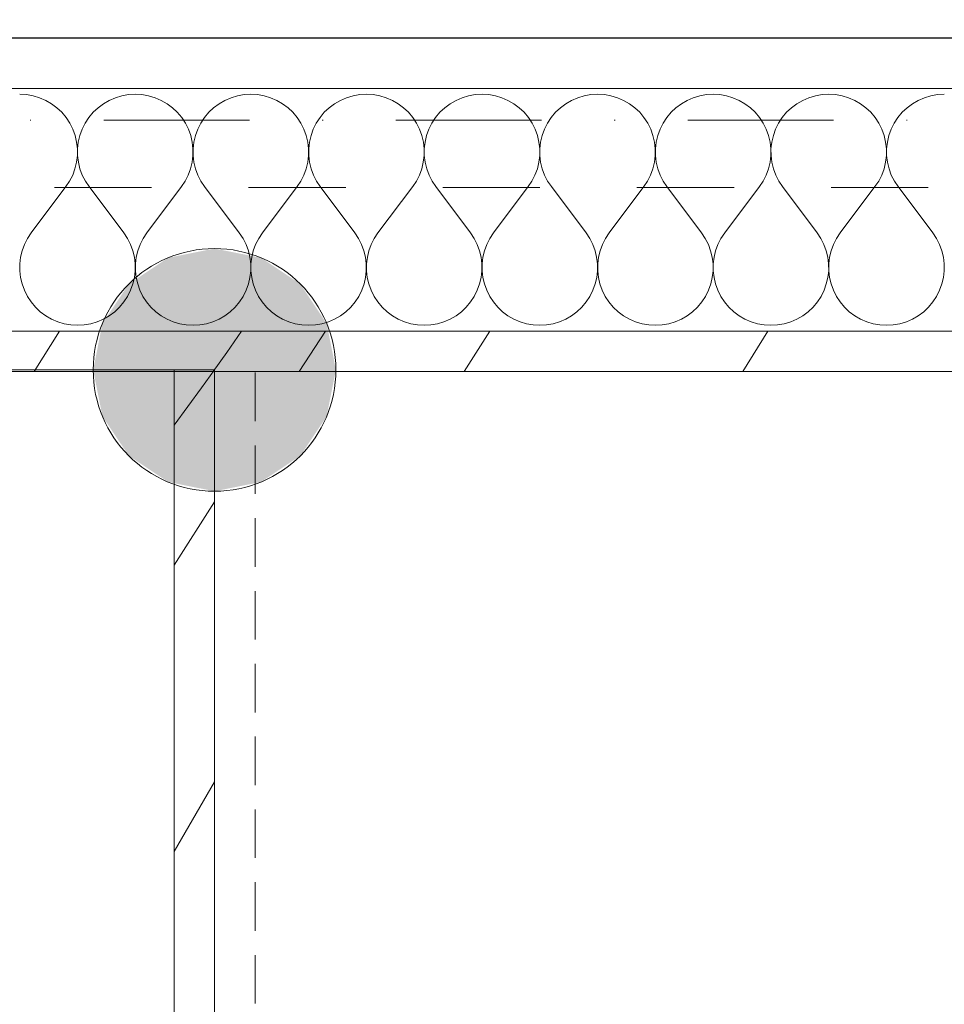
# Model space of a CAD drawing. Extents: x 180 to 4140, y 54 to 2910.
# Tile 8 of 12: x 2743 to 2858, y 2343 to 2465. Entities that reach past the tile are written whole.
import ezdxf
from ezdxf.xclip import XClip

# ---------------------------------------------------------------- set-up
doc = ezdxf.new("R2010")
doc.units = 0
doc.header["$MEASUREMENT"] = 0
doc.header["$XCLIPFRAME"] = 0
for name, pattern in [('Kropki i Kreski', [72, 36, -18, 0, -18]), ('Przerywana', [48, 24, -24]), ('Przerywana gęsta', [18, 12, -6])]:
    doc.linetypes.add(name, pattern=pattern)
for name, color, linetype in [('320-W Umeblowanie', 7, 'Continuous'), ('370-W Ściany projektowane', 7, 'Continuous'), ('460-K Stropy', 7, 'Continuous'), ('820-G Rysunki Obrazki', 7, 'Continuous'), ('850-G Znaczniki przekrój', 7, 'Continuous')]:
    doc.layers.add(name, color=color, linetype=linetype)

# ---------------------------------------------------------------- blocks, each defined once
blk = doc.blocks.new('*X2')
at = {"layer": '370-W Ściany projektowane', "color": 94, "linetype": 'Continuous', "lineweight": 0, "ltscale": 0.5}
for p, q in [((2744.25, 2455.4), (2743.42, 2455.44)), ((2745.07, 2455.25), (2744.25, 2455.4)), ((2745.86, 2455.01), (2745.07, 2455.25)), ((2756.05, 2455.25), (2755.26, 2455.01)), ((2756.87, 2455.4), (2756.05, 2455.25)), ((2757.7, 2455.44), (2756.87, 2455.4)), ((2758.53, 2455.4), (2757.7, 2455.44)), ((2759.35, 2455.25), (2758.53, 2455.4)), ((2760.15, 2455.01), (2759.35, 2455.25)), ((2770.34, 2455.25), (2769.54, 2455.01)), ((2771.16, 2455.4), (2770.34, 2455.25)), ((2771.99, 2455.44), (2771.16, 2455.4)), ((2772.82, 2455.4), (2771.99, 2455.44)), ((2773.64, 2455.25), (2772.82, 2455.4)), ((2774.43, 2455.01), (2773.64, 2455.25)), ((2784.62, 2455.25), (2783.83, 2455.01)), ((2785.44, 2455.4), (2784.62, 2455.25)), ((2786.27, 2455.44), (2785.44, 2455.4)), ((2787.1, 2455.4), (2786.27, 2455.44)), ((2787.92, 2455.25), (2787.1, 2455.4)), ((2788.72, 2455.01), (2787.92, 2455.25)), ((2798.91, 2455.25), (2798.11, 2455.01)), ((2799.73, 2455.4), (2798.91, 2455.25)), ((2800.56, 2455.44), (2799.73, 2455.4)), ((2801.39, 2455.4), (2800.56, 2455.44)), ((2802.21, 2455.25), (2801.39, 2455.4)), ((2803.01, 2455.01), (2802.21, 2455.25)), ((2813.19, 2455.25), (2812.4, 2455.01)), ((2814.01, 2455.4), (2813.19, 2455.25)), ((2814.84, 2455.44), (2814.01, 2455.4)), ((2815.68, 2455.4), (2814.84, 2455.44)), ((2816.49, 2455.25), (2815.68, 2455.4)), ((2817.29, 2455.01), (2816.49, 2455.25)), ((2827.48, 2455.25), (2826.68, 2455.01)), ((2828.3, 2455.4), (2827.48, 2455.25)), ((2829.13, 2455.44), (2828.3, 2455.4)), ((2829.96, 2455.4), (2829.13, 2455.44)), ((2830.78, 2455.25), (2829.96, 2455.4)), ((2831.58, 2455.01), (2830.78, 2455.25)), ((2841.77, 2455.25), (2840.97, 2455.01)), ((2842.59, 2455.4), (2841.77, 2455.25)), ((2843.42, 2455.44), (2842.59, 2455.4)), ((2844.25, 2455.4), (2843.42, 2455.44)), ((2845.07, 2455.25), (2844.25, 2455.4)), ((2845.86, 2455.01), (2845.07, 2455.25)), ((2856.05, 2455.25), (2855.26, 2455.01)), ((2856.87, 2455.4), (2856.05, 2455.25)), ((2857.7, 2455.44), (2856.87, 2455.4)), ((2746.63, 2454.68), (2745.86, 2455.01)), ((2747.35, 2454.26), (2746.63, 2454.68)), ((2748.01, 2453.77), (2747.35, 2454.26)), ((2753.77, 2454.26), (2753.1, 2453.77)), ((2754.49, 2454.68), (2753.77, 2454.26)), ((2755.26, 2455.01), (2754.49, 2454.68)), ((2760.91, 2454.68), (2760.15, 2455.01)), ((2761.63, 2454.26), (2760.91, 2454.68)), ((2762.3, 2453.77), (2761.63, 2454.26)), ((2768.06, 2454.26), (2767.39, 2453.77)), ((2768.78, 2454.68), (2768.06, 2454.26)), ((2769.54, 2455.01), (2768.78, 2454.68)), ((2775.2, 2454.68), (2774.43, 2455.01)), ((2775.92, 2454.26), (2775.2, 2454.68)), ((2776.59, 2453.77), (2775.92, 2454.26)), ((2782.34, 2454.26), (2781.68, 2453.77)), ((2783.06, 2454.68), (2782.34, 2454.26)), ((2783.83, 2455.01), (2783.06, 2454.68)), ((2789.48, 2454.68), (2788.72, 2455.01)), ((2790.2, 2454.26), (2789.48, 2454.68)), ((2790.87, 2453.77), (2790.2, 2454.26)), ((2796.63, 2454.26), (2795.96, 2453.77)), ((2797.35, 2454.68), (2796.63, 2454.26)), ((2798.11, 2455.01), (2797.35, 2454.68)), ((2803.77, 2454.68), (2803.01, 2455.01)), ((2804.49, 2454.26), (2803.77, 2454.68)), ((2805.16, 2453.77), (2804.49, 2454.26)), ((2810.91, 2454.26), (2810.25, 2453.77)), ((2811.63, 2454.68), (2810.91, 2454.26)), ((2812.4, 2455.01), (2811.63, 2454.68)), ((2818.06, 2454.68), (2817.29, 2455.01)), ((2818.78, 2454.26), (2818.06, 2454.68)), ((2819.44, 2453.77), (2818.78, 2454.26)), ((2825.2, 2454.26), (2824.53, 2453.77)), ((2825.92, 2454.68), (2825.2, 2454.26)), ((2826.68, 2455.01), (2825.92, 2454.68)), ((2832.34, 2454.68), (2831.58, 2455.01)), ((2833.06, 2454.26), (2832.34, 2454.68)), ((2833.73, 2453.77), (2833.06, 2454.26)), ((2839.49, 2454.26), (2838.82, 2453.77)), ((2840.21, 2454.68), (2839.49, 2454.26)), ((2840.97, 2455.01), (2840.21, 2454.68)), ((2846.63, 2454.68), (2845.86, 2455.01)), ((2847.35, 2454.26), (2846.63, 2454.68)), ((2848.01, 2453.77), (2847.35, 2454.26)), ((2853.77, 2454.26), (2853.1, 2453.77)), ((2854.49, 2454.68), (2853.77, 2454.26)), ((2855.26, 2455.01), (2854.49, 2454.68)), ((2748.62, 2453.2), (2748.01, 2453.77)), ((2749.15, 2452.56), (2748.62, 2453.2)), ((2752.5, 2453.2), (2751.97, 2452.56)), ((2753.1, 2453.77), (2752.5, 2453.2)), ((2762.9, 2453.2), (2762.3, 2453.77)), ((2763.44, 2452.56), (2762.9, 2453.2)), ((2766.79, 2453.2), (2766.25, 2452.56)), ((2767.39, 2453.77), (2766.79, 2453.2)), ((2777.19, 2453.2), (2776.59, 2453.77)), ((2777.72, 2452.56), (2777.19, 2453.2)), ((2781.07, 2453.2), (2780.54, 2452.56)), ((2781.68, 2453.77), (2781.07, 2453.2)), ((2791.48, 2453.2), (2790.87, 2453.77)), ((2792.01, 2452.56), (2791.48, 2453.2)), ((2795.36, 2453.2), (2794.82, 2452.56)), ((2795.96, 2453.77), (2795.36, 2453.2)), ((2805.76, 2453.2), (2805.16, 2453.77)), ((2806.29, 2452.56), (2805.76, 2453.2)), ((2809.64, 2453.2), (2809.11, 2452.56)), ((2810.25, 2453.77), (2809.64, 2453.2)), ((2820.05, 2453.2), (2819.44, 2453.77)), ((2820.58, 2452.56), (2820.05, 2453.2)), ((2823.93, 2453.2), (2823.39, 2452.56)), ((2824.53, 2453.77), (2823.93, 2453.2)), ((2834.33, 2453.2), (2833.73, 2453.77)), ((2834.87, 2452.56), (2834.33, 2453.2)), ((2838.21, 2453.2), (2837.68, 2452.56)), ((2838.82, 2453.77), (2838.21, 2453.2)), ((2848.62, 2453.2), (2848.01, 2453.77)), ((2849.15, 2452.56), (2848.62, 2453.2)), ((2852.5, 2453.2), (2851.97, 2452.56)), ((2853.1, 2453.77), (2852.5, 2453.2)), ((2749.61, 2451.86), (2749.15, 2452.56)), ((2749.98, 2451.12), (2749.61, 2451.86)), ((2751.51, 2451.86), (2751.14, 2451.12)), ((2751.97, 2452.56), (2751.51, 2451.86)), ((2763.89, 2451.86), (2763.44, 2452.56)), ((2764.27, 2451.12), (2763.89, 2451.86)), ((2765.8, 2451.86), (2765.42, 2451.12)), ((2766.25, 2452.56), (2765.8, 2451.86)), ((2778.18, 2451.86), (2777.72, 2452.56)), ((2778.55, 2451.12), (2778.18, 2451.86)), ((2780.08, 2451.86), (2779.71, 2451.12)), ((2780.54, 2452.56), (2780.08, 2451.86)), ((2792.47, 2451.86), (2792.01, 2452.56)), ((2792.84, 2451.12), (2792.47, 2451.86)), ((2794.37, 2451.86), (2794, 2451.12)), ((2794.82, 2452.56), (2794.37, 2451.86)), ((2806.75, 2451.86), (2806.29, 2452.56)), ((2807.12, 2451.12), (2806.75, 2451.86)), ((2808.65, 2451.86), (2808.28, 2451.12)), ((2809.11, 2452.56), (2808.65, 2451.86)), ((2821.04, 2451.86), (2820.58, 2452.56)), ((2821.41, 2451.12), (2821.04, 2451.86)), ((2822.94, 2451.86), (2822.57, 2451.12)), ((2823.39, 2452.56), (2822.94, 2451.86)), ((2835.32, 2451.86), (2834.87, 2452.56)), ((2835.69, 2451.12), (2835.32, 2451.86)), ((2837.22, 2451.86), (2836.85, 2451.12)), ((2837.68, 2452.56), (2837.22, 2451.86)), ((2849.61, 2451.86), (2849.15, 2452.56)), ((2849.98, 2451.12), (2849.61, 2451.86)), ((2851.51, 2451.86), (2851.14, 2451.12)), ((2851.97, 2452.56), (2851.51, 2451.86)), ((2750.26, 2450.34), (2749.98, 2451.12)), ((2750.45, 2449.53), (2750.26, 2450.34)), ((2750.85, 2450.34), (2750.66, 2449.53)), ((2751.14, 2451.12), (2750.85, 2450.34)), ((2764.55, 2450.34), (2764.27, 2451.12)), ((2764.74, 2449.53), (2764.55, 2450.34)), ((2765.14, 2450.34), (2764.95, 2449.53)), ((2765.42, 2451.12), (2765.14, 2450.34)), ((2778.83, 2450.34), (2778.55, 2451.12)), ((2779.02, 2449.53), (2778.83, 2450.34)), ((2779.43, 2450.34), (2779.24, 2449.53)), ((2779.71, 2451.12), (2779.43, 2450.34)), ((2793.12, 2450.34), (2792.84, 2451.12)), ((2793.31, 2449.53), (2793.12, 2450.34)), ((2793.71, 2450.34), (2793.52, 2449.53)), ((2794, 2451.12), (2793.71, 2450.34)), ((2807.41, 2450.34), (2807.12, 2451.12)), ((2807.6, 2449.53), (2807.41, 2450.34)), ((2808, 2450.34), (2807.81, 2449.53)), ((2808.28, 2451.12), (2808, 2450.34)), ((2821.69, 2450.34), (2821.41, 2451.12)), ((2821.88, 2449.53), (2821.69, 2450.34)), ((2822.28, 2450.34), (2822.09, 2449.53)), ((2822.57, 2451.12), (2822.28, 2450.34)), ((2835.98, 2450.34), (2835.69, 2451.12)), ((2836.17, 2449.53), (2835.98, 2450.34)), ((2836.57, 2450.34), (2836.38, 2449.53)), ((2836.85, 2451.12), (2836.57, 2450.34)), ((2850.26, 2450.34), (2849.98, 2451.12)), ((2850.45, 2449.53), (2850.26, 2450.34)), ((2850.85, 2450.34), (2850.66, 2449.53)), ((2851.14, 2451.12), (2850.85, 2450.34)), ((2750.55, 2448.7), (2750.45, 2449.53)), ((2750.66, 2449.53), (2750.57, 2448.7)), ((2764.83, 2448.7), (2764.74, 2449.53)), ((2764.95, 2449.53), (2764.86, 2448.7)), ((2779.12, 2448.7), (2779.02, 2449.53)), ((2779.24, 2449.53), (2779.14, 2448.7)), ((2793.41, 2448.7), (2793.31, 2449.53)), ((2793.52, 2449.53), (2793.43, 2448.7)), ((2807.69, 2448.7), (2807.6, 2449.53)), ((2807.81, 2449.53), (2807.71, 2448.7)), ((2821.98, 2448.7), (2821.88, 2449.53)), ((2822.09, 2449.53), (2822, 2448.7)), ((2836.26, 2448.7), (2836.17, 2449.53)), ((2836.38, 2449.53), (2836.28, 2448.7)), ((2850.55, 2448.7), (2850.45, 2449.53)), ((2850.66, 2449.53), (2850.57, 2448.7)), ((2750.45, 2447.04), (2750.55, 2447.87)), ((2750.55, 2447.87), (2750.55, 2448.7)), ((2750.57, 2448.7), (2750.57, 2447.87)), ((2750.57, 2447.87), (2750.67, 2447.04)), ((2764.73, 2447.04), (2764.83, 2447.87)), ((2764.83, 2447.87), (2764.83, 2448.7)), ((2764.86, 2448.7), (2764.86, 2447.87)), ((2764.86, 2447.87), (2764.96, 2447.04)), ((2779.02, 2447.04), (2779.12, 2447.87)), ((2779.12, 2447.87), (2779.12, 2448.7)), ((2779.14, 2448.7), (2779.14, 2447.87)), ((2779.14, 2447.87), (2779.24, 2447.04)), ((2793.3, 2447.04), (2793.4, 2447.87)), ((2793.4, 2447.87), (2793.41, 2448.7)), ((2793.43, 2448.7), (2793.43, 2447.87)), ((2793.43, 2447.87), (2793.53, 2447.04)), ((2807.59, 2447.04), (2807.69, 2447.87)), ((2807.69, 2447.87), (2807.69, 2448.7)), ((2807.71, 2448.7), (2807.72, 2447.87)), ((2807.72, 2447.87), (2807.81, 2447.04)), ((2821.88, 2447.04), (2821.97, 2447.87)), ((2821.97, 2447.87), (2821.98, 2448.7)), ((2822, 2448.7), (2822, 2447.87)), ((2822, 2447.87), (2822.1, 2447.04)), ((2836.16, 2447.04), (2836.26, 2447.87)), ((2836.26, 2447.87), (2836.26, 2448.7)), ((2836.28, 2448.7), (2836.29, 2447.87)), ((2836.29, 2447.87), (2836.39, 2447.04)), ((2850.45, 2447.04), (2850.55, 2447.87)), ((2850.55, 2447.87), (2850.55, 2448.7)), ((2850.57, 2448.7), (2850.57, 2447.87)), ((2850.57, 2447.87), (2850.67, 2447.04)), ((2750.25, 2446.23), (2750.45, 2447.04)), ((2750.67, 2447.04), (2750.87, 2446.23)), ((2764.54, 2446.23), (2764.73, 2447.04)), ((2764.96, 2447.04), (2765.15, 2446.23)), ((2778.82, 2446.23), (2779.02, 2447.04)), ((2779.24, 2447.04), (2779.44, 2446.23)), ((2793.11, 2446.23), (2793.3, 2447.04)), ((2793.53, 2447.04), (2793.72, 2446.23)), ((2807.4, 2446.23), (2807.59, 2447.04)), ((2807.81, 2447.04), (2808.01, 2446.23)), ((2821.68, 2446.23), (2821.88, 2447.04)), ((2822.1, 2447.04), (2822.29, 2446.23)), ((2835.97, 2446.23), (2836.16, 2447.04)), ((2836.39, 2447.04), (2836.58, 2446.23)), ((2850.25, 2446.23), (2850.45, 2447.04)), ((2850.67, 2447.04), (2850.87, 2446.23)), ((2749.59, 2444.71), (2749.97, 2445.45)), ((2749.97, 2445.45), (2750.25, 2446.23)), ((2750.87, 2446.23), (2751.15, 2445.45)), ((2751.15, 2445.45), (2751.53, 2444.71)), ((2763.88, 2444.71), (2764.25, 2445.45)), ((2764.25, 2445.45), (2764.54, 2446.23)), ((2765.15, 2446.23), (2765.44, 2445.45)), ((2765.44, 2445.45), (2765.81, 2444.71)), ((2778.16, 2444.71), (2778.54, 2445.45)), ((2778.54, 2445.45), (2778.82, 2446.23)), ((2779.44, 2446.23), (2779.72, 2445.45)), ((2779.72, 2445.45), (2780.1, 2444.71)), ((2792.45, 2444.71), (2792.82, 2445.45)), ((2792.82, 2445.45), (2793.11, 2446.23)), ((2793.72, 2446.23), (2794.01, 2445.45)), ((2794.01, 2445.45), (2794.39, 2444.71)), ((2806.73, 2444.71), (2807.11, 2445.45)), ((2807.11, 2445.45), (2807.4, 2446.23)), ((2808.01, 2446.23), (2808.3, 2445.45)), ((2808.3, 2445.45), (2808.67, 2444.71)), ((2821.02, 2444.71), (2821.39, 2445.45)), ((2821.39, 2445.45), (2821.68, 2446.23)), ((2822.29, 2446.23), (2822.58, 2445.45)), ((2822.58, 2445.45), (2822.96, 2444.71)), ((2835.3, 2444.71), (2835.68, 2445.45)), ((2835.68, 2445.45), (2835.97, 2446.23)), ((2836.58, 2446.23), (2836.87, 2445.45)), ((2836.87, 2445.45), (2837.24, 2444.71)), ((2849.59, 2444.71), (2849.97, 2445.45)), ((2849.97, 2445.45), (2850.25, 2446.23)), ((2850.87, 2446.23), (2851.15, 2445.45)), ((2851.15, 2445.45), (2851.53, 2444.71)), ((2749.13, 2444.02), (2749.59, 2444.71)), ((2751.53, 2444.71), (2751.99, 2444.02)), ((2763.42, 2444.02), (2763.88, 2444.71)), ((2765.81, 2444.71), (2766.27, 2444.02)), ((2777.7, 2444.02), (2778.16, 2444.71)), ((2780.1, 2444.71), (2780.56, 2444.02)), ((2791.99, 2444.02), (2792.45, 2444.71)), ((2794.39, 2444.71), (2794.84, 2444.02)), ((2806.27, 2444.02), (2806.73, 2444.71)), ((2808.67, 2444.71), (2809.13, 2444.02)), ((2820.56, 2444.02), (2821.02, 2444.71)), ((2822.96, 2444.71), (2823.42, 2444.02)), ((2834.84, 2444.02), (2835.3, 2444.71)), ((2837.24, 2444.71), (2837.7, 2444.02)), ((2849.13, 2444.02), (2849.59, 2444.71)), ((2851.53, 2444.71), (2851.99, 2444.02)), ((2744.84, 2438.3), (2749.13, 2444.02)), ((2756.27, 2438.3), (2751.99, 2444.02)), ((2759.13, 2438.3), (2763.42, 2444.02)), ((2770.56, 2438.3), (2766.27, 2444.02)), ((2773.42, 2438.3), (2777.7, 2444.02)), ((2784.84, 2438.3), (2780.56, 2444.02)), ((2787.7, 2438.3), (2791.99, 2444.02)), ((2799.13, 2438.3), (2794.84, 2444.02)), ((2801.99, 2438.3), (2806.27, 2444.02)), ((2813.42, 2438.3), (2809.13, 2444.02)), ((2816.27, 2438.3), (2820.56, 2444.02)), ((2827.7, 2438.3), (2823.42, 2444.02)), ((2830.56, 2438.3), (2834.84, 2444.02)), ((2841.99, 2438.3), (2837.7, 2444.02)), ((2844.84, 2438.3), (2849.13, 2444.02)), ((2856.27, 2438.3), (2851.99, 2444.02)), ((2744.84, 2438.3), (2744.39, 2437.61)), ((2756.73, 2437.61), (2756.27, 2438.3)), ((2759.13, 2438.3), (2758.67, 2437.61)), ((2771.02, 2437.61), (2770.56, 2438.3)), ((2773.42, 2438.3), (2772.96, 2437.61)), ((2785.3, 2437.61), (2784.84, 2438.3)), ((2787.7, 2438.3), (2787.24, 2437.61)), ((2799.59, 2437.61), (2799.13, 2438.3)), ((2801.99, 2438.3), (2801.53, 2437.61)), ((2813.88, 2437.61), (2813.42, 2438.3)), ((2816.27, 2438.3), (2815.81, 2437.61)), ((2828.16, 2437.61), (2827.7, 2438.3)), ((2830.56, 2438.3), (2830.1, 2437.61)), ((2842.45, 2437.61), (2841.99, 2438.3)), ((2844.84, 2438.3), (2844.39, 2437.61)), ((2856.73, 2437.61), (2856.27, 2438.3)), ((2744.01, 2436.87), (2743.72, 2436.08)), ((2744.39, 2437.61), (2744.01, 2436.87)), ((2757.11, 2436.87), (2756.73, 2437.61)), ((2757.4, 2436.08), (2757.11, 2436.87)), ((2758.3, 2436.87), (2758.01, 2436.08)), ((2758.67, 2437.61), (2758.3, 2436.87)), ((2771.39, 2436.87), (2771.02, 2437.61)), ((2771.68, 2436.08), (2771.39, 2436.87)), ((2772.58, 2436.87), (2772.29, 2436.08)), ((2772.96, 2437.61), (2772.58, 2436.87)), ((2785.68, 2436.87), (2785.3, 2437.61)), ((2785.97, 2436.08), (2785.68, 2436.87)), ((2786.87, 2436.87), (2786.58, 2436.08)), ((2787.24, 2437.61), (2786.87, 2436.87)), ((2799.97, 2436.87), (2799.59, 2437.61)), ((2800.25, 2436.08), (2799.97, 2436.87)), ((2801.15, 2436.87), (2800.87, 2436.08)), ((2801.53, 2437.61), (2801.15, 2436.87)), ((2814.25, 2436.87), (2813.88, 2437.61)), ((2814.54, 2436.08), (2814.25, 2436.87)), ((2815.44, 2436.87), (2815.15, 2436.08)), ((2815.81, 2437.61), (2815.44, 2436.87)), ((2828.54, 2436.87), (2828.16, 2437.61)), ((2828.82, 2436.08), (2828.54, 2436.87)), ((2829.72, 2436.87), (2829.44, 2436.08)), ((2830.1, 2437.61), (2829.72, 2436.87)), ((2842.82, 2436.87), (2842.45, 2437.61)), ((2843.11, 2436.08), (2842.82, 2436.87)), ((2844.01, 2436.87), (2843.72, 2436.08)), ((2844.39, 2437.61), (2844.01, 2436.87)), ((2857.11, 2436.87), (2856.73, 2437.61)), ((2857.4, 2436.08), (2857.11, 2436.87)), ((2743.72, 2436.08), (2743.53, 2435.28)), ((2757.59, 2435.28), (2757.4, 2436.08)), ((2758.01, 2436.08), (2757.81, 2435.28)), ((2771.88, 2435.28), (2771.68, 2436.08)), ((2772.29, 2436.08), (2772.1, 2435.28)), ((2786.16, 2435.28), (2785.97, 2436.08)), ((2786.58, 2436.08), (2786.39, 2435.28)), ((2800.45, 2435.28), (2800.25, 2436.08)), ((2800.87, 2436.08), (2800.67, 2435.28)), ((2814.73, 2435.28), (2814.54, 2436.08)), ((2815.15, 2436.08), (2814.96, 2435.28)), ((2829.02, 2435.28), (2828.82, 2436.08)), ((2829.44, 2436.08), (2829.24, 2435.28)), ((2843.3, 2435.28), (2843.11, 2436.08)), ((2843.72, 2436.08), (2843.53, 2435.28)), ((2857.59, 2435.28), (2857.4, 2436.08)), ((2743.53, 2435.28), (2743.43, 2434.45)), ((2743.43, 2434.45), (2743.43, 2433.62)), ((2757.69, 2434.45), (2757.59, 2435.28)), ((2757.69, 2433.62), (2757.69, 2434.45)), ((2757.72, 2434.45), (2757.71, 2433.62)), ((2757.81, 2435.28), (2757.72, 2434.45)), ((2771.97, 2434.45), (2771.88, 2435.28)), ((2771.98, 2433.62), (2771.97, 2434.45)), ((2772.1, 2435.28), (2772, 2434.45)), ((2772, 2434.45), (2772, 2433.62)), ((2786.26, 2434.45), (2786.16, 2435.28)), ((2786.26, 2433.62), (2786.26, 2434.45)), ((2786.29, 2434.45), (2786.28, 2433.62)), ((2786.39, 2435.28), (2786.29, 2434.45)), ((2800.55, 2434.45), (2800.45, 2435.28)), ((2800.55, 2433.62), (2800.55, 2434.45)), ((2800.67, 2435.28), (2800.57, 2434.45)), ((2800.57, 2434.45), (2800.57, 2433.62)), ((2814.83, 2434.45), (2814.73, 2435.28)), ((2814.83, 2433.62), (2814.83, 2434.45)), ((2814.96, 2435.28), (2814.86, 2434.45)), ((2814.86, 2434.45), (2814.86, 2433.62)), ((2829.12, 2434.45), (2829.02, 2435.28)), ((2829.12, 2433.62), (2829.12, 2434.45)), ((2829.24, 2435.28), (2829.14, 2434.45)), ((2829.14, 2434.45), (2829.14, 2433.62)), ((2843.4, 2434.45), (2843.3, 2435.28)), ((2843.41, 2433.62), (2843.4, 2434.45)), ((2843.53, 2435.28), (2843.43, 2434.45)), ((2843.43, 2434.45), (2843.43, 2433.62)), ((2857.69, 2434.45), (2857.59, 2435.28)), ((2857.69, 2433.62), (2857.69, 2434.45)), ((2743.43, 2433.62), (2743.52, 2432.79)), ((2757.6, 2432.79), (2757.69, 2433.62)), ((2757.71, 2433.62), (2757.81, 2432.79)), ((2771.88, 2432.79), (2771.98, 2433.62)), ((2772, 2433.62), (2772.09, 2432.79)), ((2786.17, 2432.79), (2786.26, 2433.62)), ((2786.28, 2433.62), (2786.38, 2432.79)), ((2800.45, 2432.79), (2800.55, 2433.62)), ((2800.57, 2433.62), (2800.66, 2432.79)), ((2814.74, 2432.79), (2814.83, 2433.62)), ((2814.86, 2433.62), (2814.95, 2432.79)), ((2829.02, 2432.79), (2829.12, 2433.62)), ((2829.14, 2433.62), (2829.24, 2432.79)), ((2843.31, 2432.79), (2843.41, 2433.62)), ((2843.43, 2433.62), (2843.52, 2432.79)), ((2857.6, 2432.79), (2857.69, 2433.62)), ((2743.52, 2432.79), (2743.71, 2431.98)), ((2743.71, 2431.98), (2744, 2431.2)), ((2757.12, 2431.2), (2757.41, 2431.98)), ((2757.41, 2431.98), (2757.6, 2432.79)), ((2757.81, 2432.79), (2758, 2431.98)), ((2758, 2431.98), (2758.28, 2431.2)), ((2771.41, 2431.2), (2771.69, 2431.98)), ((2771.69, 2431.98), (2771.88, 2432.79)), ((2772.09, 2432.79), (2772.28, 2431.98)), ((2772.28, 2431.98), (2772.57, 2431.2)), ((2785.69, 2431.2), (2785.98, 2431.98)), ((2785.98, 2431.98), (2786.17, 2432.79)), ((2786.38, 2432.79), (2786.57, 2431.98)), ((2786.57, 2431.98), (2786.85, 2431.2)), ((2799.98, 2431.2), (2800.26, 2431.98)), ((2800.26, 2431.98), (2800.45, 2432.79)), ((2800.66, 2432.79), (2800.85, 2431.98)), ((2800.85, 2431.98), (2801.14, 2431.2)), ((2814.27, 2431.2), (2814.55, 2431.98)), ((2814.55, 2431.98), (2814.74, 2432.79)), ((2814.95, 2432.79), (2815.14, 2431.98)), ((2815.14, 2431.98), (2815.42, 2431.2)), ((2828.55, 2431.2), (2828.83, 2431.98)), ((2828.83, 2431.98), (2829.02, 2432.79)), ((2829.24, 2432.79), (2829.43, 2431.98)), ((2829.43, 2431.98), (2829.71, 2431.2)), ((2842.84, 2431.2), (2843.12, 2431.98)), ((2843.12, 2431.98), (2843.31, 2432.79)), ((2843.52, 2432.79), (2843.71, 2431.98)), ((2843.71, 2431.98), (2844, 2431.2)), ((2857.12, 2431.2), (2857.41, 2431.98)), ((2857.41, 2431.98), (2857.6, 2432.79)), ((2744, 2431.2), (2744.37, 2430.45)), ((2756.75, 2430.45), (2757.12, 2431.2)), ((2758.28, 2431.2), (2758.65, 2430.45)), ((2771.04, 2430.45), (2771.41, 2431.2)), ((2772.57, 2431.2), (2772.94, 2430.45)), ((2785.32, 2430.45), (2785.69, 2431.2)), ((2786.85, 2431.2), (2787.22, 2430.45)), ((2799.61, 2430.45), (2799.98, 2431.2)), ((2801.14, 2431.2), (2801.51, 2430.45)), ((2813.89, 2430.45), (2814.27, 2431.2)), ((2815.42, 2431.2), (2815.8, 2430.45)), ((2828.18, 2430.45), (2828.55, 2431.2)), ((2829.71, 2431.2), (2830.08, 2430.45)), ((2842.47, 2430.45), (2842.84, 2431.2)), ((2844, 2431.2), (2844.37, 2430.45)), ((2856.75, 2430.45), (2857.12, 2431.2)), ((2744.37, 2430.45), (2744.82, 2429.76)), ((2744.82, 2429.76), (2745.36, 2429.12)), ((2755.76, 2429.12), (2756.29, 2429.76)), ((2756.29, 2429.76), (2756.75, 2430.45)), ((2758.65, 2430.45), (2759.11, 2429.76)), ((2759.11, 2429.76), (2759.64, 2429.12)), ((2770.05, 2429.12), (2770.58, 2429.76)), ((2770.58, 2429.76), (2771.04, 2430.45)), ((2772.94, 2430.45), (2773.39, 2429.76)), ((2773.39, 2429.76), (2773.93, 2429.12)), ((2784.33, 2429.12), (2784.87, 2429.76)), ((2784.87, 2429.76), (2785.32, 2430.45)), ((2787.22, 2430.45), (2787.68, 2429.76)), ((2787.68, 2429.76), (2788.21, 2429.12)), ((2798.62, 2429.12), (2799.15, 2429.76)), ((2799.15, 2429.76), (2799.61, 2430.45)), ((2801.51, 2430.45), (2801.97, 2429.76)), ((2801.97, 2429.76), (2802.5, 2429.12)), ((2812.9, 2429.12), (2813.44, 2429.76)), ((2813.44, 2429.76), (2813.89, 2430.45)), ((2815.8, 2430.45), (2816.25, 2429.76)), ((2816.25, 2429.76), (2816.79, 2429.12)), ((2827.19, 2429.12), (2827.72, 2429.76)), ((2827.72, 2429.76), (2828.18, 2430.45)), ((2830.08, 2430.45), (2830.54, 2429.76)), ((2830.54, 2429.76), (2831.07, 2429.12)), ((2841.48, 2429.12), (2842.01, 2429.76)), ((2842.01, 2429.76), (2842.47, 2430.45)), ((2844.37, 2430.45), (2844.82, 2429.76)), ((2844.82, 2429.76), (2845.36, 2429.12)), ((2855.76, 2429.12), (2856.29, 2429.76)), ((2856.29, 2429.76), (2856.75, 2430.45)), ((2745.36, 2429.12), (2745.96, 2428.55)), ((2745.96, 2428.55), (2746.63, 2428.05)), ((2754.49, 2428.05), (2755.16, 2428.55)), ((2755.16, 2428.55), (2755.76, 2429.12)), ((2759.64, 2429.12), (2760.25, 2428.55)), ((2760.25, 2428.55), (2760.91, 2428.05)), ((2768.78, 2428.05), (2769.44, 2428.55)), ((2769.44, 2428.55), (2770.05, 2429.12)), ((2773.93, 2429.12), (2774.53, 2428.55)), ((2774.53, 2428.55), (2775.2, 2428.05)), ((2783.06, 2428.05), (2783.73, 2428.55)), ((2783.73, 2428.55), (2784.33, 2429.12)), ((2788.21, 2429.12), (2788.82, 2428.55)), ((2788.82, 2428.55), (2789.49, 2428.05)), ((2797.35, 2428.05), (2798.01, 2428.55)), ((2798.01, 2428.55), (2798.62, 2429.12)), ((2802.5, 2429.12), (2803.1, 2428.55)), ((2803.1, 2428.55), (2803.77, 2428.05)), ((2811.63, 2428.05), (2812.3, 2428.55)), ((2812.3, 2428.55), (2812.9, 2429.12)), ((2816.79, 2429.12), (2817.39, 2428.55)), ((2817.39, 2428.55), (2818.06, 2428.05)), ((2825.92, 2428.05), (2826.59, 2428.55)), ((2826.59, 2428.55), (2827.19, 2429.12)), ((2831.07, 2429.12), (2831.68, 2428.55)), ((2831.68, 2428.55), (2832.34, 2428.05)), ((2840.2, 2428.05), (2840.87, 2428.55)), ((2840.87, 2428.55), (2841.48, 2429.12)), ((2845.36, 2429.12), (2845.96, 2428.55)), ((2845.96, 2428.55), (2846.63, 2428.05)), ((2854.49, 2428.05), (2855.16, 2428.55)), ((2855.16, 2428.55), (2855.76, 2429.12)), ((2746.63, 2428.05), (2747.35, 2427.63)), ((2747.35, 2427.63), (2748.11, 2427.3)), ((2748.11, 2427.3), (2748.91, 2427.07)), ((2752.21, 2427.07), (2753.01, 2427.3)), ((2753.01, 2427.3), (2753.77, 2427.63)), ((2753.77, 2427.63), (2754.49, 2428.05)), ((2760.91, 2428.05), (2761.63, 2427.63)), ((2761.63, 2427.63), (2762.4, 2427.3)), ((2762.4, 2427.3), (2763.19, 2427.07)), ((2766.49, 2427.07), (2767.29, 2427.3)), ((2767.29, 2427.3), (2768.06, 2427.63)), ((2768.06, 2427.63), (2768.78, 2428.05)), ((2775.2, 2428.05), (2775.92, 2427.63)), ((2775.92, 2427.63), (2776.68, 2427.3)), ((2776.68, 2427.3), (2777.48, 2427.07)), ((2780.78, 2427.07), (2781.58, 2427.3)), ((2781.58, 2427.3), (2782.34, 2427.63)), ((2782.34, 2427.63), (2783.06, 2428.05)), ((2789.49, 2428.05), (2790.21, 2427.63)), ((2790.21, 2427.63), (2790.97, 2427.3)), ((2790.97, 2427.3), (2791.77, 2427.07)), ((2795.07, 2427.07), (2795.86, 2427.3)), ((2795.86, 2427.3), (2796.63, 2427.63)), ((2796.63, 2427.63), (2797.35, 2428.05)), ((2803.77, 2428.05), (2804.49, 2427.63)), ((2804.49, 2427.63), (2805.26, 2427.3)), ((2805.26, 2427.3), (2806.05, 2427.07)), ((2809.35, 2427.07), (2810.15, 2427.3)), ((2810.15, 2427.3), (2810.91, 2427.63)), ((2810.91, 2427.63), (2811.63, 2428.05)), ((2818.06, 2428.05), (2818.78, 2427.63)), ((2818.78, 2427.63), (2819.54, 2427.3)), ((2819.54, 2427.3), (2820.34, 2427.07)), ((2823.64, 2427.07), (2824.43, 2427.3)), ((2824.43, 2427.3), (2825.2, 2427.63)), ((2825.2, 2427.63), (2825.92, 2428.05)), ((2832.34, 2428.05), (2833.06, 2427.63)), ((2833.06, 2427.63), (2833.83, 2427.3)), ((2833.83, 2427.3), (2834.62, 2427.07)), ((2837.92, 2427.07), (2838.72, 2427.3)), ((2838.72, 2427.3), (2839.48, 2427.63)), ((2839.48, 2427.63), (2840.2, 2428.05)), ((2846.63, 2428.05), (2847.35, 2427.63)), ((2847.35, 2427.63), (2848.11, 2427.3)), ((2848.11, 2427.3), (2848.91, 2427.07)), ((2852.21, 2427.07), (2853.01, 2427.3)), ((2853.01, 2427.3), (2853.77, 2427.63)), ((2853.77, 2427.63), (2854.49, 2428.05)), ((2748.91, 2427.07), (2749.73, 2426.92)), ((2749.73, 2426.92), (2750.56, 2426.87)), ((2750.56, 2426.87), (2751.39, 2426.92)), ((2751.39, 2426.92), (2752.21, 2427.07)), ((2763.19, 2427.07), (2764.01, 2426.92)), ((2764.01, 2426.92), (2764.84, 2426.87)), ((2764.84, 2426.87), (2765.68, 2426.92)), ((2765.68, 2426.92), (2766.49, 2427.07)), ((2777.48, 2427.07), (2778.3, 2426.92)), ((2778.3, 2426.92), (2779.13, 2426.87)), ((2779.13, 2426.87), (2779.96, 2426.92)), ((2779.96, 2426.92), (2780.78, 2427.07)), ((2791.77, 2427.07), (2792.59, 2426.92)), ((2792.59, 2426.92), (2793.42, 2426.87)), ((2793.42, 2426.87), (2794.25, 2426.92)), ((2794.25, 2426.92), (2795.07, 2427.07)), ((2806.05, 2427.07), (2806.87, 2426.92)), ((2806.87, 2426.92), (2807.7, 2426.87)), ((2807.7, 2426.87), (2808.53, 2426.92)), ((2808.53, 2426.92), (2809.35, 2427.07)), ((2820.34, 2427.07), (2821.16, 2426.92)), ((2821.16, 2426.92), (2821.99, 2426.87)), ((2821.99, 2426.87), (2822.82, 2426.92)), ((2822.82, 2426.92), (2823.64, 2427.07)), ((2834.62, 2427.07), (2835.44, 2426.92)), ((2835.44, 2426.92), (2836.27, 2426.87)), ((2836.27, 2426.87), (2837.1, 2426.92)), ((2837.1, 2426.92), (2837.92, 2427.07)), ((2848.91, 2427.07), (2849.73, 2426.92)), ((2849.73, 2426.92), (2850.56, 2426.87)), ((2850.56, 2426.87), (2851.39, 2426.92)), ((2851.39, 2426.92), (2852.21, 2427.07))]:
    blk.add_line(p, q, dxfattribs=at)
blk = doc.blocks.new('*X3')
at = {"layer": '320-W Umeblowanie', "color": 94, "linetype": 'Continuous', "lineweight": 0, "ltscale": 0.5}
for p, q in [((2748.35, 2426.16), (2745.19, 2421.16)), ((2769.02, 2423.51), (2770.82, 2426.16)), ((2777.97, 2421.16), (2781.23, 2426.16)), ((2798.36, 2421.16), (2801.52, 2426.16)), ((2832.81, 2421.16), (2835.87, 2426.16)), ((2767.33, 2421.16), (2769.02, 2423.51))]:
    blk.add_line(p, q, dxfattribs=at)
blk = doc.blocks.new('*X9')
at = {"layer": '320-W Umeblowanie', "color": 94, "linetype": 'Continuous', "lineweight": 0, "ltscale": 0.5}
for p, q in [((2765.89, 2419.14), (2767.5, 2421.36)), ((2762.5, 2414.52), (2765.89, 2419.14)), ((2762.5, 2397.23), (2767.5, 2405.04)), ((2762.5, 2361.83), (2767.51, 2370.42))]:
    blk.add_line(p, q, dxfattribs=at)
blk = doc.blocks.new('Rysunek_1_1', base_point=(1129.13, 2521.41))
at = {"layer": '370-W Ściany projektowane', "linetype": 'Continuous', "lineweight": 0}
h = blk.add_hatch(dxfattribs=at)
h.set_pattern_fill('Gips_0001', color=94, style=0, pattern_type=2)
h.set_pattern_definition([(0, (1129.13, 2521.408), (0, 37.5), [0, -37.5])])
h.paths.add_polyline_path([(2934.38, 2462.41), (2615.38, 2462.41), (2615.38, 2456.16), (2934.38, 2456.16)])
at = {"layer": '820-G Rysunki Obrazki', "linetype": 'Continuous', "lineweight": 13}
blk.add_hatch(color=154, dxfattribs=at).paths.add_polyline_path([(2752.5, 2421.36), (2753.64, 2415.62), (2756.9, 2410.75), (2761.76, 2407.5), (2767.5, 2406.36), (2773.24, 2407.5), (2778.11, 2410.75), (2781.36, 2415.62), (2782.5, 2421.36), (2781.36, 2427.1), (2778.11, 2431.97), (2773.24, 2435.22), (2767.5, 2436.36), (2761.76, 2435.22), (2756.9, 2431.97), (2753.64, 2427.1)])
at = {"layer": '320-W Umeblowanie', "color": 94, "linetype": 'Continuous', "lineweight": 0, "ltscale": 0.5, "flags": 128}
for points in [[(1660.56, 2593.91), (1660.56, 2421.16), (2615.38, 2421.16), (2615.38, 2462.37), (3084.38, 2462.37), (3084.38, 2593.91)], [(1699.31, 2073.89), (1699.31, 2421.36), (2762.5, 2421.36), (2762.5, 2073.89)]]:
    blk.add_lwpolyline(points, close=True, dxfattribs=at)
at = {"layer": '320-W Umeblowanie', "color": 94, "linetype": 'Przerywana gęsta', "lineweight": 0, "ltscale": 0.5, "flags": 128}
for points in [[(1804.24, 2543.91), (1804.24, 2421.16), (2934.38, 2421.16), (2934.38, 2543.91)], [(2934.38, 2421.16), (2625.38, 2421.16), (2625.38, 1701.16), (2934.38, 1701.16)], [(2934.38, 2421.16), (2772.52, 2421.16), (2772.52, 2021.16), (2934.38, 2021.16)], [(2934.38, 2421.16), (2772.52, 2421.16), (2772.52, 1701.16), (2934.38, 1701.16)], [(2934.38, 2421.16), (2772.52, 2421.16), (2772.52, 1701.16), (2934.38, 1701.16)], [(2934.38, 2421.16), (2772.52, 2421.16), (2772.52, 2026.16), (2934.38, 2026.16)]]:
    blk.add_lwpolyline(points, close=True, dxfattribs=at)
at = {"layer": '320-W Umeblowanie', "color": 94, "linetype": 'Continuous', "lineweight": 0, "ltscale": 0.5, "flags": 128}
for points in [[(2934.38, 2426.16), (2615.38, 2426.16)], [(2615.38, 2421.16), (2934.38, 2421.16)], [(2762.5, 2421.36), (2762.5, 1701.16)], [(2767.5, 2421.36), (2762.5, 2421.36)], [(2767.5, 1701.16), (2767.5, 2421.36)]]:
    blk.add_lwpolyline(points, dxfattribs=at)
at = {"layer": '370-W Ściany projektowane', "color": 94, "linetype": 'Continuous', "lineweight": 0, "ltscale": 0.5}
blk.add_line((2934.38, 2456.16), (2615.38, 2456.16), dxfattribs=at)
at = {"layer": '370-W Ściany projektowane', "color": 94, "linetype": 'Continuous', "lineweight": 0, "ltscale": 0.5, "flags": 128}
for points in [[(2934.38, 2462.41), (2615.38, 2462.41)], [(2615.38, 2426.16), (2934.38, 2426.16)]]:
    blk.add_lwpolyline(points, dxfattribs=at)
at = {"layer": '460-K Stropy', "color": 7, "linetype": 'Przerywana', "lineweight": 13, "ltscale": 0.5, "flags": 128}
blk.add_lwpolyline([(2649.38, 2849.58), (2649.38, 2443.91), (2949.38, 2443.91), (3225.46, 2443.91)], dxfattribs=at)
at = {"layer": '460-K Stropy', "color": 94, "linetype": 'Przerywana', "lineweight": 0, "ltscale": 0.5, "flags": 128}
blk.add_lwpolyline([(2610.36, 538.91), (2934.38, 538.91), (2934.38, 2462.41), (2610.36, 2462.41)], close=True, dxfattribs=at)
at = {"layer": '820-G Rysunki Obrazki', "color": 154, "linetype": 'Continuous', "lineweight": 13, "ltscale": 0.5}
blk.add_line((2752.5, 2421.36), (2478.26, 2421.36), dxfattribs=at)
blk.add_circle((2767.5, 2421.36), 15, dxfattribs=at)
at = {"layer": '850-G Znaczniki przekrój', "color": 7, "linetype": 'Kropki i Kreski', "lineweight": 13, "ltscale": 0.5}
blk.add_line((2609.41, 2452.24), (3225.46, 2452.24), dxfattribs=at)
at = {"color": 7, "linetype": 'Continuous', "lineweight": 13, "ltscale": 0.5}
for name in ['*X2', '*X3', '*X9']:
    blk.add_blockref(name, (0, 0), dxfattribs=at)

msp = doc.modelspace()

# ---------------------------------------------------------------- block references
at = {"layer": '820-G Rysunki Obrazki', "color": 7, "linetype": 'Continuous', "lineweight": 13, "ltscale": 0.1}
ref = msp.add_blockref('Rysunek_1_1', (1129.13, 2521.41), dxfattribs=at)
XClip(ref).set_block_clipping_path([(216.0832654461, 125.6679593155), (3065.1539010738, 125.6679593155), (3065.1539010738, 275.8400681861), (3113.6815084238, 275.8400681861), (3113.6815084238, 2408.3642623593), (3225.4579691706, 2408.3642623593), (3225.4579691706, 2849.5810302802), (216.0832654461, 2849.5810302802)])

doc.saveas('drawing.dxf')
